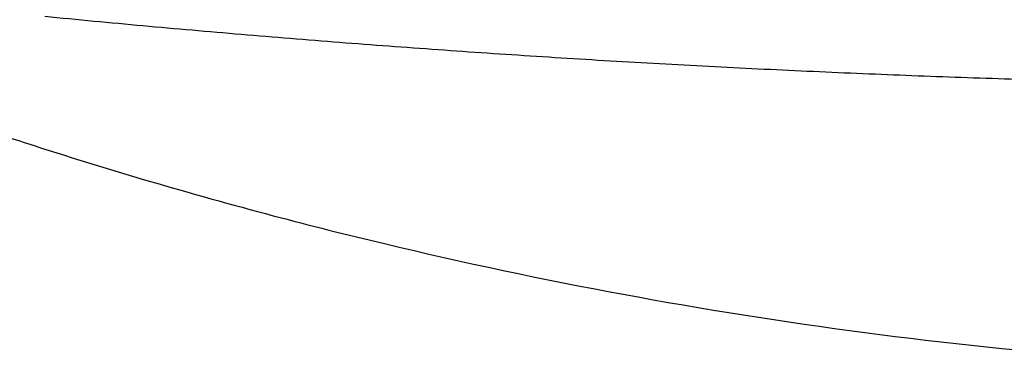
# Model space of a CAD drawing. Header units: millimetres. Extents: x 15231 to 16570, y 10019 to 11489.
# Tile 91 of 206: x 15932 to 15989, y 10624 to 10645. Entities that reach past the tile are written whole.
import ezdxf

# ---------------------------------------------------------------- set-up
doc = ezdxf.new("R2010")
doc.units = ezdxf.units.MM

msp = doc.modelspace()

# ---------------------------------------------------------------- linework, layer by layer
at = {"color": 7, "linetype": 'Continuous', "lineweight": 25}
for points, knots in [([(15933.578, 10644.869), (15934.524, 10644.777), (15936.415, 10644.594), (15939.253, 10644.33), (15942.091, 10644.075), (15944.93, 10643.83), (15947.769, 10643.595), (15950.608, 10643.369), (15953.448, 10643.153), (15956.289, 10642.946), (15959.129, 10642.749), (15961.971, 10642.562), (15964.813, 10642.384), (15967.655, 10642.216), (15970.498, 10642.058), (15973.341, 10641.909), (15976.185, 10641.769), (15979.029, 10641.64), (15981.874, 10641.52), (15984.719, 10641.409), (15987.565, 10641.308), (15990.411, 10641.217), (15993.258, 10641.135), (15996.105, 10641.063), (15998.952, 10641.001), (16001.8, 10640.948), (16004.649, 10640.905), (16007.498, 10640.871), (16010.347, 10640.847), (16013.197, 10640.833), (16016.934, 10640.826), (16021.557, 10640.841), (16027.066, 10640.895), (16032.572, 10640.985), (16038.078, 10641.111), (16043.581, 10641.272), (16049.082, 10641.47), (16054.582, 10641.703), (16060.08, 10641.973), (16065.577, 10642.278), (16071.071, 10642.619), (16076.564, 10642.996), (16082.055, 10643.409), (16087.544, 10643.858), (16093.032, 10644.341), (16096.688, 10644.693), (16098.516, 10644.869)], [0, 0, 0, 0, 0.017254, 0.034505, 0.051753, 0.069, 0.086244, 0.103486, 0.120727, 0.137966, 0.155204, 0.172441, 0.189677, 0.206913, 0.224148, 0.241382, 0.258617, 0.275851, 0.293086, 0.310322, 0.327558, 0.344795, 0.362033, 0.379272, 0.396513, 0.413756, 0.431, 0.448246, 0.465495, 0.482746, 0.5, 0.533355, 0.5667, 0.600038, 0.633369, 0.666696, 0.700019, 0.733339, 0.766659, 0.79998, 0.833303, 0.86663, 0.899961, 0.933299, 0.966645, 1, 1, 1, 1]), ([(15928.868, 10638.741), (15928.868, 10638.741), (15929.048, 10638.679), (15930.267, 10638.28), (15936.145, 10636.332), (15944.089, 10633.998), (15969.232, 10627.666), (15992.412, 10624.569), (16016.041, 10624.273), (16022.79, 10624.357), (16041.824, 10625.072), (16061.707, 10627.702), (16085.015, 10633.139), (16094.984, 10636.011), (16101.831, 10638.281), (16103.042, 10638.678), (16103.227, 10638.741)], [0.0831025, 0.0831025, 0.0831025, 0.0831025, 0.0831028, 0.085856, 0.101481, 0.1717935, 0.2030435, 0.4686685, 0.4999594, 0.5311685, 0.5624185, 0.7655435, 0.8124185, 0.898356, 0.913981, 0.916816, 0.916816, 0.916816, 0.916816])]:
    msp.add_open_spline(points, degree=3, knots=knots, dxfattribs=at)

doc.saveas('drawing.dxf')
